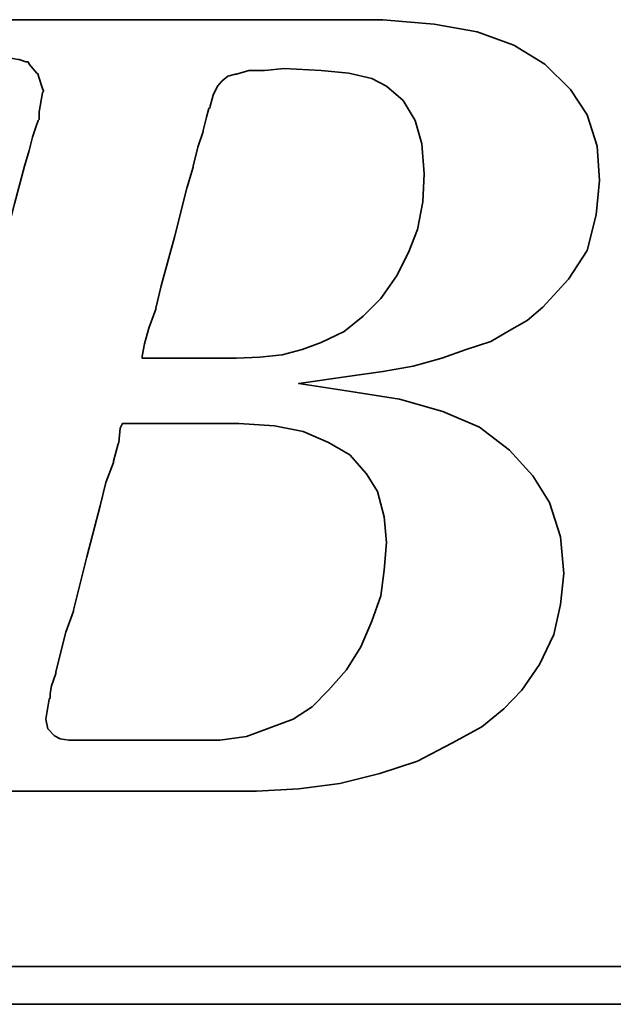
# Model space of a CAD drawing. Extents: x 29.2 to 128.2, y 42.4 to 105.2.
# Tile 30 of 48: x 109.8 to 110.6, y 74.4 to 75.7. Entities that reach past the tile are written whole.
import ezdxf

# ---------------------------------------------------------------- set-up
doc = ezdxf.new("R2010")
doc.units = 0
doc.header["$MEASUREMENT"] = 0
doc.layers.add('DIM', color=4, linetype='CONTINUOUS')
doc.layers.add('layer 1', color=7, linetype='CONTINUOUS')

# ---------------------------------------------------------------- blocks, each defined once
blk = doc.blocks.new('TBI MOTION logo(完整正式版)')
at = {"layer": 'layer 1', "color": 22, "lineweight": 35}
for points, knots in [([(-64.65375, -6.86375), (-64.65375, -6.86375), (-64.84375, -7.29625), (-64.84375, -7.29625), (-64.84375, -7.29625), (-64.84375, -7.29625), (-64.86875, -7.34375), (-64.86875, -7.34375), (-64.86875, -7.34375), (-64.86875, -7.34375), (-64.86875, -7.36875), (-64.86875, -7.36875), (-64.86875, -7.36875), (-64.86875, -7.36875), (-65.15375, -7.65375), (-65.15375, -7.65375), (-65.15375, -7.65375), (-65.15375, -7.65375), (-65.17875, -7.65375), (-65.17875, -7.65375), (-65.17875, -7.65375), (-65.17875, -7.65375), (-65.20375, -7.67875), (-65.20375, -7.67875), (-65.20375, -7.67875), (-65.20375, -7.67875), (-65.58875, -7.87125), (-65.58875, -7.87125), (-65.58875, -7.87125), (-65.58875, -7.87125), (-65.63375, -7.87125), (-65.63375, -7.87125), (-65.63375, -7.87125), (-65.63375, -7.87125), (-65.65875, -7.89375), (-65.65875, -7.89375), (-65.65875, -7.89375), (-65.65875, -7.89375), (-66.09375, -7.94375), (-66.09375, -7.94375), (-66.09375, -7.94375), (-66.09375, -7.94375), (-66.11375, -7.94375), (-66.11375, -7.94375), (-66.11375, -7.94375), (-66.11375, -7.94375), (-66.16375, -7.94375), (-66.16375, -7.94375), (-66.16375, -7.94375), (-66.16375, -7.94375), (-66.30875, -7.94375), (-66.30875, -7.94375), (-66.30875, -7.94375), (-66.30875, -7.94375), (-66.69375, -7.94375), (-66.69375, -7.94375), (-66.69375, -7.94375), (-66.69375, -7.94375), (-67.07375, -7.94375), (-67.07375, -7.94375), (-67.07375, -7.94375), (-67.07375, -7.94375), (-67.12375, -7.94375), (-67.12375, -7.94375), (-67.12375, -7.94375), (-67.12375, -7.94375), (-67.12375, -7.96625), (-67.12375, -7.96625), (-67.12375, -7.96625), (-67.12375, -7.96625), (-67.14875, -7.99125), (-67.14875, -7.99125), (-67.14875, -7.99125), (-67.14875, -7.99125), (-67.24375, -8.34875), (-67.24375, -8.34875), (-67.24375, -8.34875), (-67.24375, -8.34875), (-67.31375, -8.68625), (-67.31375, -8.68625), (-67.31375, -8.68625), (-67.31375, -8.68625), (-67.26875, -8.68625), (-67.26875, -8.68625), (-67.26875, -8.68625), (-67.26875, -8.68625), (-67.07375, -8.68625), (-67.07375, -8.68625), (-67.07375, -8.68625), (-67.07375, -8.68625), (-66.54875, -8.68625), (-66.54875, -8.68625), (-66.54875, -8.68625), (-66.54875, -8.68625), (-65.82625, -8.68625), (-65.82625, -8.68625), (-65.82625, -8.68625), (-65.82625, -8.68625), (-65.01375, -8.68625), (-65.01375, -8.68625), (-65.01375, -8.68625), (-65.01375, -8.68625), (-64.05375, -8.68625), (-64.05375, -8.68625), (-64.05375, -8.68625), (-64.05375, -8.68625), (-62.08375, -8.68625), (-62.08375, -8.68625), (-62.08375, -8.68625), (-62.08375, -8.68625), (-60.06875, -8.68625), (-60.06875, -8.68625), (-60.06875, -8.68625), (-60.06875, -8.68625), (-59.10875, -8.68625), (-59.10875, -8.68625), (-59.10875, -8.68625), (-59.10875, -8.68625), (-58.29375, -8.68625), (-58.29375, -8.68625), (-58.29375, -8.68625), (-58.29375, -8.68625), (-57.57375, -8.68625), (-57.57375, -8.68625), (-57.57375, -8.68625), (-57.57375, -8.68625), (-57.04875, -8.68625), (-57.04875, -8.68625), (-57.04875, -8.68625), (-57.04875, -8.68625), (-56.85375, -8.68625), (-56.85375, -8.68625), (-56.85375, -8.68625), (-56.85375, -8.68625), (-56.70875, -8.68625), (-56.70875, -8.68625), (-56.70875, -8.68625), (-56.70875, -8.68625), (-56.61375, -8.68625), (-56.61375, -8.68625), (-56.61375, -8.68625), (-56.61375, -8.68625), (-56.56875, -8.68625), (-56.56875, -8.68625), (-56.56875, -8.68625), (-56.56875, -8.68625), (-55.65375, -8.63875), (-55.65375, -8.63875), (-55.65375, -8.63875), (-55.65375, -8.63875), (-54.76875, -8.51875), (-54.76875, -8.51875), (-54.76875, -8.51875), (-54.76875, -8.51875), (-53.90375, -8.30375), (-53.90375, -8.30375), (-53.90375, -8.30375), (-53.90375, -8.30375), (-53.08875, -8.03875), (-53.08875, -8.03875), (-53.08875, -8.03875), (-53.08875, -8.03875), (-52.34375, -7.65375), (-52.34375, -7.65375), (-52.34375, -7.65375), (-52.34375, -7.65375), (-51.69875, -7.29625), (-51.69875, -7.29625), (-51.69875, -7.29625), (-51.69875, -7.29625), (-51.21875, -6.91125), (-51.21875, -6.91125), (-51.21875, -6.91125), (-51.21875, -6.91125), (-50.83375, -6.50375), (-50.83375, -6.50375), (-50.83375, -6.50375), (-50.83375, -6.50375), (-50.44875, -5.94875), (-50.44875, -5.94875), (-50.44875, -5.94875), (-50.44875, -5.94875), (-50.13875, -5.30375), (-50.13875, -5.30375), (-50.13875, -5.30375), (-50.13875, -5.30375), (-49.99375, -4.65375), (-49.99375, -4.65375), (-49.99375, -4.65375), (-49.99375, -4.65375), (-49.92375, -3.98375), (-49.92375, -3.98375), (-49.92375, -3.98375), (-49.92375, -3.98375), (-49.99375, -3.19374), (-49.99375, -3.19374), (-49.99375, -3.19374), (-49.99375, -3.19374), (-50.23374, -2.44874), (-50.23374, -2.44874), (-50.23374, -2.44874), (-50.23374, -2.44874), (-50.59375, -1.87374), (-50.59375, -1.87374), (-50.59375, -1.87374), (-50.59375, -1.87374), (-51.09875, -1.31874), (-51.09875, -1.31874), (-51.09875, -1.31874), (-51.09875, -1.31874), (-51.74375, -0.81875), (-51.74375, -0.81875), (-51.74375, -0.81875), (-51.74375, -0.81875), (-52.53875, -0.48125), (-52.53875, -0.48125), (-52.53875, -0.48125), (-52.53875, -0.48125), (-53.47375, -0.21875), (-53.47375, -0.21875), (-53.47375, -0.21875), (-53.47375, -0.21875), (-54.52875, -0.04874), (-54.52875, -0.04874), (-54.52875, -0.04874), (-54.52875, -0.04874), (-55.65375, 0.12125), (-55.65375, 0.12125), (-55.65375, 0.12125), (-55.65375, 0.12125), (-54.50375, 0.28624), (-54.50375, 0.28624), (-54.50375, 0.28624), (-54.50375, 0.28624), (-53.83375, 0.38124), (-53.83375, 0.38124), (-53.83375, 0.38124), (-53.83375, 0.38124), (-53.18375, 0.50125), (-53.18375, 0.50125), (-53.18375, 0.50125), (-53.18375, 0.50125), (-52.55875, 0.66874), (-52.55875, 0.66874), (-52.55875, 0.66874), (-52.55875, 0.66874), (-52.03375, 0.86124), (-52.03375, 0.86124), (-52.03375, 0.86124), (-52.03375, 0.86124), (-51.50374, 1.03124), (-51.50374, 1.03124), (-51.50374, 1.03124), (-51.50374, 1.03124), (-51.09875, 1.27125), (-51.09875, 1.27125), (-51.09875, 1.27125), (-51.09875, 1.27125), (-50.71375, 1.48624), (-50.71375, 1.48624), (-50.71375, 1.48624), (-50.71375, 1.48624), (-50.37625, 1.77625), (-50.37625, 1.77625), (-50.37625, 1.77625), (-50.37625, 1.77625), (-49.82375, 2.37625), (-49.82375, 2.37625), (-49.82375, 2.37625), (-49.82375, 2.37625), (-49.41875, 2.99625), (-49.41875, 2.99625), (-49.41875, 2.99625), (-49.41875, 2.99625), (-49.22375, 3.76625), (-49.22375, 3.76625), (-49.22375, 3.76625), (-49.22375, 3.76625), (-49.15375, 4.50874), (-49.15375, 4.50874), (-49.15375, 4.50874), (-49.15375, 4.50874), (-49.20375, 5.25125), (-49.20375, 5.25125), (-49.20375, 5.25125), (-49.20375, 5.25125), (-49.41875, 5.92625), (-49.41875, 5.92625), (-49.41875, 5.92625), (-49.41875, 5.92625), (-49.77875, 6.47625), (-49.77875, 6.47625), (-49.77875, 6.47625), (-49.77875, 6.47625), (-50.33125, 7.02624), (-50.33125, 7.02624), (-50.33125, 7.02624), (-50.33125, 7.02624), (-51.00125, 7.43625), (-51.00125, 7.43625), (-51.00125, 7.43625), (-51.00125, 7.43625), (-51.79375, 7.72625), (-51.79375, 7.72625), (-51.79375, 7.72625), (-51.79375, 7.72625), (-52.72875, 7.89124), (-52.72875, 7.89124), (-52.72875, 7.89124), (-52.72875, 7.89124), (-53.83375, 7.98625), (-53.83375, 7.98625), (-53.83375, 7.98625), (-53.83375, 7.98625), (-53.92875, 7.98625), (-53.92875, 7.98625), (-53.92875, 7.98625), (-53.92875, 7.98625), (-54.26375, 7.98625), (-54.26375, 7.98625), (-54.26375, 7.98625), (-54.26375, 7.98625), (-54.74375, 7.98625), (-54.74375, 7.98625), (-54.74375, 7.98625), (-54.74375, 7.98625), (-55.36875, 7.98625), (-55.36875, 7.98625), (-55.36875, 7.98625), (-55.36875, 7.98625), (-56.13375, 7.98625), (-56.13375, 7.98625), (-56.13375, 7.98625), (-56.13375, 7.98625), (-56.94875, 7.98625), (-56.94875, 7.98625), (-56.94875, 7.98625), (-56.94875, 7.98625), (-58.77625, 7.98625), (-58.77625, 7.98625), (-58.77625, 7.98625), (-58.77625, 7.98625), (-60.59875, 7.98625), (-60.59875, 7.98625), (-60.59875, 7.98625), (-60.59875, 7.98625), (-61.41375, 7.98625), (-61.41375, 7.98625), (-61.41375, 7.98625), (-61.41375, 7.98625), (-62.17875, 7.98625), (-62.17875, 7.98625), (-62.17875, 7.98625), (-62.17875, 7.98625), (-62.80375, 7.98625), (-62.80375, 7.98625), (-62.80375, 7.98625), (-62.80375, 7.98625), (-63.30625, 7.98625), (-63.30625, 7.98625), (-63.30625, 7.98625), (-63.30625, 7.98625), (-63.57375, 7.98625), (-63.57375, 7.98625), (-63.57375, 7.98625), (-63.57375, 7.98625), (-63.57375, 7.96375), (-63.57375, 7.96375), (-63.57375, 7.96375), (-63.57375, 7.96375), (-63.59875, 7.94125), (-63.59875, 7.94125), (-63.59875, 7.94125), (-63.59875, 7.94125), (-63.69375, 7.55625), (-63.69375, 7.55625), (-63.69375, 7.55625), (-63.69375, 7.55625), (-63.76375, 7.24624), (-63.76375, 7.24624), (-63.76375, 7.24624), (-63.76375, 7.24624), (-63.23875, 7.24624), (-63.23875, 7.24624), (-63.23875, 7.24624), (-63.23875, 7.24624), (-62.75875, 7.24624), (-62.75875, 7.24624), (-62.75875, 7.24624), (-62.75875, 7.24624), (-62.61125, 7.24624), (-62.61125, 7.24624), (-62.61125, 7.24624), (-62.61125, 7.24624), (-62.56625, 7.24624), (-62.56625, 7.24624), (-62.56625, 7.24624), (-62.56625, 7.24624), (-62.22875, 7.24624), (-62.22875, 7.24624), (-62.22875, 7.24624), (-62.22875, 7.24624), (-62.20375, 7.24624), (-62.20375, 7.24624), (-62.20375, 7.24624), (-62.20375, 7.24624), (-62.17875, 7.21875), (-62.17875, 7.21875), (-62.17875, 7.21875), (-62.17875, 7.21875), (-61.96375, 7.17125), (-61.96375, 7.17125), (-61.96375, 7.17125), (-61.96375, 7.17125), (-61.72375, 7.12624), (-61.72375, 7.12624), (-61.72375, 7.12624), (-61.72375, 7.12624), (-61.70375, 7.12624), (-61.70375, 7.12624), (-61.70375, 7.12624), (-61.70375, 7.12624), (-61.55875, 7.07624), (-61.55875, 7.07624), (-61.55875, 7.07624), (-61.55875, 7.07624), (-61.50875, 7.07624), (-61.50875, 7.07624), (-61.50875, 7.07624), (-61.50875, 7.07624), (-61.48375, 7.02624), (-61.48375, 7.02624), (-61.48375, 7.02624), (-61.48375, 7.02624), (-61.31875, 6.83375), (-61.31875, 6.83375), (-61.31875, 6.83375), (-61.31875, 6.83375), (-61.29375, 6.81125), (-61.29375, 6.81125), (-61.29375, 6.81125), (-61.29375, 6.81125), (-61.29375, 6.78625), (-61.29375, 6.78625), (-61.29375, 6.78625), (-61.29375, 6.78625), (-61.19875, 6.50124), (-61.19875, 6.50124), (-61.19875, 6.50124), (-61.19875, 6.50124), (-61.17375, 6.45124), (-61.17375, 6.45124), (-61.17375, 6.45124), (-61.17375, 6.45124), (-61.19875, 6.40625), (-61.19875, 6.40625), (-61.19875, 6.40625), (-61.19875, 6.40625), (-61.26875, 5.99624), (-61.26875, 5.99624), (-61.26875, 5.99624), (-61.26875, 5.99624), (-61.26875, 5.85125), (-61.26875, 5.85125), (-61.26875, 5.85125), (-61.26875, 5.85125), (-61.26875, 5.82625), (-61.26875, 5.82625), (-61.26875, 5.82625), (-61.26875, 5.82625), (-61.29375, 5.80625), (-61.29375, 5.80625), (-61.29375, 5.80625), (-61.29375, 5.80625), (-61.34125, 5.66125), (-61.34125, 5.66125), (-61.34125, 5.66125), (-61.34125, 5.66125), (-61.41375, 5.44625), (-61.41375, 5.44625), (-61.41375, 5.44625), (-61.41375, 5.44625), (-61.48375, 5.15625), (-61.48375, 5.15625), (-61.48375, 5.15625), (-61.48375, 5.15625), (-61.58375, 4.82124), (-61.58375, 4.82124), (-61.58375, 4.82124), (-61.58375, 4.82124), (-61.79875, 4.00375), (-61.79875, 4.00375), (-61.79875, 4.00375), (-61.79875, 4.00375), (-62.05875, 2.99625), (-62.05875, 2.99625), (-62.05875, 2.99625), (-62.05875, 2.99625), (-62.34875, 1.91625), (-62.34875, 1.91625), (-62.34875, 1.91625), (-62.34875, 1.91625), (-62.97375, -0.41124), (-62.97375, -0.41124), (-62.97375, -0.41124), (-62.97375, -0.41124), (-63.59875, -2.75875), (-63.59875, -2.75875), (-63.59875, -2.75875), (-63.59875, -2.75875), (-63.88375, -3.86374), (-63.88375, -3.86374), (-63.88375, -3.86374), (-63.88375, -3.86374), (-64.14875, -4.82374), (-64.14875, -4.82374), (-64.14875, -4.82374), (-64.14875, -4.82374), (-64.36375, -5.64125), (-64.36375, -5.64125), (-64.36375, -5.64125), (-64.36375, -5.64125), (-64.43625, -5.97625), (-64.43625, -5.97625), (-64.43625, -5.97625), (-64.43625, -5.97625), (-64.50875, -6.28625), (-64.50875, -6.28625), (-64.50875, -6.28625), (-64.50875, -6.28625), (-64.50875, -6.30875), (-64.50875, -6.30875), (-64.50875, -6.30875), (-64.50875, -6.30875), (-64.57875, -6.50375), (-64.57875, -6.50375), (-64.57875, -6.50375), (-64.57875, -6.50375), (-64.62875, -6.69625), (-64.62875, -6.69625), (-64.62875, -6.69625), (-64.62875, -6.69625), (-64.62875, -6.76875), (-64.62875, -6.76875), (-64.62875, -6.76875), (-64.62875, -6.76875), (-64.62875, -6.81375), (-64.62875, -6.81375), (-64.62875, -6.81375), (-64.62875, -6.81375), (-64.62875, -6.83875), (-64.62875, -6.83875), (-64.62875, -6.83875), (-64.62875, -6.83875), (-64.65375, -6.86375), (-64.65375, -6.86375)], [0, 0, 0, 0, 0.00719424, 0.00719424, 0.00719424, 0.00719424, 0.01438849, 0.01438849, 0.01438849, 0.01438849, 0.02158273, 0.02158273, 0.02158273, 0.02158273, 0.02877698, 0.02877698, 0.02877698, 0.02877698, 0.03597122, 0.03597122, 0.03597122, 0.03597122, 0.04316547, 0.04316547, 0.04316547, 0.04316547, 0.05035971, 0.05035971, 0.05035971, 0.05035971, 0.05755396, 0.05755396, 0.05755396, 0.05755396, 0.0647482, 0.0647482, 0.0647482, 0.0647482, 0.07194245, 0.07194245, 0.07194245, 0.07194245, 0.07913669, 0.07913669, 0.07913669, 0.07913669, 0.08633094, 0.08633094, 0.08633094, 0.08633094, 0.09352518, 0.09352518, 0.09352518, 0.09352518, 0.10071942, 0.10071942, 0.10071942, 0.10071942, 0.10791367, 0.10791367, 0.10791367, 0.10791367, 0.11510791, 0.11510791, 0.11510791, 0.11510791, 0.12230216, 0.12230216, 0.12230216, 0.12230216, 0.1294964, 0.1294964, 0.1294964, 0.1294964, 0.13669065, 0.13669065, 0.13669065, 0.13669065, 0.14388489, 0.14388489, 0.14388489, 0.14388489, 0.15107914, 0.15107914, 0.15107914, 0.15107914, 0.15827338, 0.15827338, 0.15827338, 0.15827338, 0.16546763, 0.16546763, 0.16546763, 0.16546763, 0.17266187, 0.17266187, 0.17266187, 0.17266187, 0.17985612, 0.17985612, 0.17985612, 0.17985612, 0.18705036, 0.18705036, 0.18705036, 0.18705036, 0.1942446, 0.1942446, 0.1942446, 0.1942446, 0.20143885, 0.20143885, 0.20143885, 0.20143885, 0.20863309, 0.20863309, 0.20863309, 0.20863309, 0.21582734, 0.21582734, 0.21582734, 0.21582734, 0.22302158, 0.22302158, 0.22302158, 0.22302158, 0.23021583, 0.23021583, 0.23021583, 0.23021583, 0.23741007, 0.23741007, 0.23741007, 0.23741007, 0.24460432, 0.24460432, 0.24460432, 0.24460432, 0.25179856, 0.25179856, 0.25179856, 0.25179856, 0.25899281, 0.25899281, 0.25899281, 0.25899281, 0.26618705, 0.26618705, 0.26618705, 0.26618705, 0.27338129, 0.27338129, 0.27338129, 0.27338129, 0.28057554, 0.28057554, 0.28057554, 0.28057554, 0.28776978, 0.28776978, 0.28776978, 0.28776978, 0.29496403, 0.29496403, 0.29496403, 0.29496403, 0.30215827, 0.30215827, 0.30215827, 0.30215827, 0.30935252, 0.30935252, 0.30935252, 0.30935252, 0.31654676, 0.31654676, 0.31654676, 0.31654676, 0.32374101, 0.32374101, 0.32374101, 0.32374101, 0.33093525, 0.33093525, 0.33093525, 0.33093525, 0.3381295, 0.3381295, 0.3381295, 0.3381295, 0.34532374, 0.34532374, 0.34532374, 0.34532374, 0.35251799, 0.35251799, 0.35251799, 0.35251799, 0.35971223, 0.35971223, 0.35971223, 0.35971223, 0.36690647, 0.36690647, 0.36690647, 0.36690647, 0.37410072, 0.37410072, 0.37410072, 0.37410072, 0.38129496, 0.38129496, 0.38129496, 0.38129496, 0.38848921, 0.38848921, 0.38848921, 0.38848921, 0.39568345, 0.39568345, 0.39568345, 0.39568345, 0.4028777, 0.4028777, 0.4028777, 0.4028777, 0.41007194, 0.41007194, 0.41007194, 0.41007194, 0.41726619, 0.41726619, 0.41726619, 0.41726619, 0.42446043, 0.42446043, 0.42446043, 0.42446043, 0.43165468, 0.43165468, 0.43165468, 0.43165468, 0.43884892, 0.43884892, 0.43884892, 0.43884892, 0.44604317, 0.44604317, 0.44604317, 0.44604317, 0.45323741, 0.45323741, 0.45323741, 0.45323741, 0.46043165, 0.46043165, 0.46043165, 0.46043165, 0.4676259, 0.4676259, 0.4676259, 0.4676259, 0.47482014, 0.47482014, 0.47482014, 0.47482014, 0.48201439, 0.48201439, 0.48201439, 0.48201439, 0.48920863, 0.48920863, 0.48920863, 0.48920863, 0.49640288, 0.49640288, 0.49640288, 0.49640288, 0.50359712, 0.50359712, 0.50359712, 0.50359712, 0.51079137, 0.51079137, 0.51079137, 0.51079137, 0.51798561, 0.51798561, 0.51798561, 0.51798561, 0.52517986, 0.52517986, 0.52517986, 0.52517986, 0.5323741, 0.5323741, 0.5323741, 0.5323741, 0.53956835, 0.53956835, 0.53956835, 0.53956835, 0.54676259, 0.54676259, 0.54676259, 0.54676259, 0.55395683, 0.55395683, 0.55395683, 0.55395683, 0.56115108, 0.56115108, 0.56115108, 0.56115108, 0.56834532, 0.56834532, 0.56834532, 0.56834532, 0.57553957, 0.57553957, 0.57553957, 0.57553957, 0.58273381, 0.58273381, 0.58273381, 0.58273381, 0.58992806, 0.58992806, 0.58992806, 0.58992806, 0.5971223, 0.5971223, 0.5971223, 0.5971223, 0.60431655, 0.60431655, 0.60431655, 0.60431655, 0.61151079, 0.61151079, 0.61151079, 0.61151079, 0.61870504, 0.61870504, 0.61870504, 0.61870504, 0.62589928, 0.62589928, 0.62589928, 0.62589928, 0.63309353, 0.63309353, 0.63309353, 0.63309353, 0.64028777, 0.64028777, 0.64028777, 0.64028777, 0.64748201, 0.64748201, 0.64748201, 0.64748201, 0.65467626, 0.65467626, 0.65467626, 0.65467626, 0.6618705, 0.6618705, 0.6618705, 0.6618705, 0.66906475, 0.66906475, 0.66906475, 0.66906475, 0.67625899, 0.67625899, 0.67625899, 0.67625899, 0.68345324, 0.68345324, 0.68345324, 0.68345324, 0.69064748, 0.69064748, 0.69064748, 0.69064748, 0.69784173, 0.69784173, 0.69784173, 0.69784173, 0.70503597, 0.70503597, 0.70503597, 0.70503597, 0.71223022, 0.71223022, 0.71223022, 0.71223022, 0.71942446, 0.71942446, 0.71942446, 0.71942446, 0.72661871, 0.72661871, 0.72661871, 0.72661871, 0.73381295, 0.73381295, 0.73381295, 0.73381295, 0.74100719, 0.74100719, 0.74100719, 0.74100719, 0.74820144, 0.74820144, 0.74820144, 0.74820144, 0.75539568, 0.75539568, 0.75539568, 0.75539568, 0.76258993, 0.76258993, 0.76258993, 0.76258993, 0.76978417, 0.76978417, 0.76978417, 0.76978417, 0.77697842, 0.77697842, 0.77697842, 0.77697842, 0.78417266, 0.78417266, 0.78417266, 0.78417266, 0.79136691, 0.79136691, 0.79136691, 0.79136691, 0.79856115, 0.79856115, 0.79856115, 0.79856115, 0.8057554, 0.8057554, 0.8057554, 0.8057554, 0.81294964, 0.81294964, 0.81294964, 0.81294964, 0.82014388, 0.82014388, 0.82014388, 0.82014388, 0.82733813, 0.82733813, 0.82733813, 0.82733813, 0.83453237, 0.83453237, 0.83453237, 0.83453237, 0.84172662, 0.84172662, 0.84172662, 0.84172662, 0.84892086, 0.84892086, 0.84892086, 0.84892086, 0.85611511, 0.85611511, 0.85611511, 0.85611511, 0.86330935, 0.86330935, 0.86330935, 0.86330935, 0.8705036, 0.8705036, 0.8705036, 0.8705036, 0.87769784, 0.87769784, 0.87769784, 0.87769784, 0.88489209, 0.88489209, 0.88489209, 0.88489209, 0.89208633, 0.89208633, 0.89208633, 0.89208633, 0.89928058, 0.89928058, 0.89928058, 0.89928058, 0.90647482, 0.90647482, 0.90647482, 0.90647482, 0.91366906, 0.91366906, 0.91366906, 0.91366906, 0.92086331, 0.92086331, 0.92086331, 0.92086331, 0.92805755, 0.92805755, 0.92805755, 0.92805755, 0.9352518, 0.9352518, 0.9352518, 0.9352518, 0.94244604, 0.94244604, 0.94244604, 0.94244604, 0.94964029, 0.94964029, 0.94964029, 0.94964029, 0.95683453, 0.95683453, 0.95683453, 0.95683453, 0.96402878, 0.96402878, 0.96402878, 0.96402878, 0.97122302, 0.97122302, 0.97122302, 0.97122302, 0.97841727, 0.97841727, 0.97841727, 0.97841727, 0.98561151, 0.98561151, 0.98561151, 0.98561151, 0.99280576, 0.99280576, 0.99280576, 0.99280576, 1, 1, 1, 1]), ([(-57.50375, 6.35625), (-57.50375, 6.35625), (-57.57375, 6.11625), (-57.57375, 6.11625), (-57.57375, 6.11625), (-57.57375, 6.11625), (-57.57375, 6.09125), (-57.57375, 6.09125), (-57.57375, 6.09125), (-57.57375, 6.09125), (-57.59875, 6.06625), (-57.59875, 6.06625), (-57.59875, 6.06625), (-57.59875, 6.06625), (-57.64875, 5.87625), (-57.64875, 5.87625), (-57.64875, 5.87625), (-57.64875, 5.87625), (-57.71875, 5.58875), (-57.71875, 5.58875), (-57.71875, 5.58875), (-57.71875, 5.58875), (-57.71875, 5.56625), (-57.71875, 5.56625), (-57.71875, 5.56625), (-57.71875, 5.56625), (-57.83875, 5.23125), (-57.83875, 5.23125), (-57.83875, 5.23125), (-57.83875, 5.23125), (-57.93625, 4.82124), (-57.93625, 4.82124), (-57.93625, 4.82124), (-57.93625, 4.82124), (-57.93625, 4.79624), (-57.93625, 4.79624), (-57.93625, 4.79624), (-57.93625, 4.79624), (-58.07875, 4.34125), (-58.07875, 4.34125), (-58.07875, 4.34125), (-58.07875, 4.34125), (-58.34375, 3.28625), (-58.34375, 3.28625), (-58.34375, 3.28625), (-58.34375, 3.28625), (-58.62875, 2.23124), (-58.62875, 2.23124), (-58.62875, 2.23124), (-58.62875, 2.23124), (-58.74875, 1.75125), (-58.74875, 1.75125), (-58.74875, 1.75125), (-58.74875, 1.75125), (-58.74875, 1.72625), (-58.74875, 1.72625), (-58.74875, 1.72625), (-58.74875, 1.72625), (-58.89375, 1.31625), (-58.89375, 1.31625), (-58.89375, 1.31625), (-58.89375, 1.31625), (-58.98875, 0.98124), (-58.98875, 0.98124), (-58.98875, 0.98124), (-58.98875, 0.98124), (-59.03875, 0.71625), (-59.03875, 0.71625), (-59.03875, 0.71625), (-59.03875, 0.71625), (-59.03875, 0.66874), (-59.03875, 0.66874), (-59.03875, 0.66874), (-59.03875, 0.66874), (-58.91875, 0.66874), (-58.91875, 0.66874), (-58.91875, 0.66874), (-58.91875, 0.66874), (-58.53375, 0.66874), (-58.53375, 0.66874), (-58.53375, 0.66874), (-58.53375, 0.66874), (-58.10375, 0.66874), (-58.10375, 0.66874), (-58.10375, 0.66874), (-58.10375, 0.66874), (-57.66875, 0.66874), (-57.66875, 0.66874), (-57.66875, 0.66874), (-57.66875, 0.66874), (-57.33375, 0.66874), (-57.33375, 0.66874), (-57.33375, 0.66874), (-57.33375, 0.66874), (-57.09375, 0.66874), (-57.09375, 0.66874), (-57.09375, 0.66874), (-57.09375, 0.66874), (-56.99875, 0.66874), (-56.99875, 0.66874), (-56.99875, 0.66874), (-56.99875, 0.66874), (-56.49375, 0.69374), (-56.49375, 0.69374), (-56.49375, 0.69374), (-56.49375, 0.69374), (-56.01375, 0.74374), (-56.01375, 0.74374), (-56.01375, 0.74374), (-56.01375, 0.74374), (-55.58375, 0.86124), (-55.58375, 0.86124), (-55.58375, 0.86124), (-55.58375, 0.86124), (-55.17375, 1.00624), (-55.17375, 1.00624), (-55.17375, 1.00624), (-55.17375, 1.00624), (-54.67375, 1.24625), (-54.67375, 1.24625), (-54.67375, 1.24625), (-54.67375, 1.24625), (-54.26375, 1.58124), (-54.26375, 1.58124), (-54.26375, 1.58124), (-54.26375, 1.58124), (-53.87875, 1.96374), (-53.87875, 1.96374), (-53.87875, 1.96374), (-53.87875, 1.96374), (-53.54375, 2.44625), (-53.54375, 2.44625), (-53.54375, 2.44625), (-53.54375, 2.44625), (-53.27875, 2.95125), (-53.27875, 2.95125), (-53.27875, 2.95125), (-53.27875, 2.95125), (-53.08875, 3.45124), (-53.08875, 3.45124), (-53.08875, 3.45124), (-53.08875, 3.45124), (-52.96875, 4.05124), (-52.96875, 4.05124), (-52.96875, 4.05124), (-52.96875, 4.05124), (-52.94375, 4.65125), (-52.94375, 4.65125), (-52.94375, 4.65125), (-52.94375, 4.65125), (-52.99375, 5.30125), (-52.99375, 5.30125), (-52.99375, 5.30125), (-52.99375, 5.30125), (-53.13875, 5.80625), (-53.13875, 5.80625), (-53.13875, 5.80625), (-53.13875, 5.80625), (-53.39875, 6.23625), (-53.39875, 6.23625), (-53.39875, 6.23625), (-53.39875, 6.23625), (-53.75875, 6.54875), (-53.75875, 6.54875), (-53.75875, 6.54875), (-53.75875, 6.54875), (-54.07375, 6.71625), (-54.07375, 6.71625), (-54.07375, 6.71625), (-54.07375, 6.71625), (-54.57375, 6.83375), (-54.57375, 6.83375), (-54.57375, 6.83375), (-54.57375, 6.83375), (-55.17375, 6.88625), (-55.17375, 6.88625), (-55.17375, 6.88625), (-55.17375, 6.88625), (-55.96875, 6.93125), (-55.96875, 6.93125), (-55.96875, 6.93125), (-55.96875, 6.93125), (-56.39875, 6.88625), (-56.39875, 6.88625), (-56.39875, 6.88625), (-56.39875, 6.88625), (-56.42125, 6.88625), (-56.42125, 6.88625), (-56.42125, 6.88625), (-56.42125, 6.88625), (-56.73375, 6.88625), (-56.73375, 6.88625), (-56.73375, 6.88625), (-56.73375, 6.88625), (-56.99875, 6.81125), (-56.99875, 6.81125), (-56.99875, 6.81125), (-56.99875, 6.81125), (-57.02375, 6.81125), (-57.02375, 6.81125), (-57.02375, 6.81125), (-57.02375, 6.81125), (-57.18875, 6.76625), (-57.18875, 6.76625), (-57.18875, 6.76625), (-57.18875, 6.76625), (-57.30875, 6.66625), (-57.30875, 6.66625), (-57.30875, 6.66625), (-57.30875, 6.66625), (-57.40875, 6.54875), (-57.40875, 6.54875), (-57.40875, 6.54875), (-57.40875, 6.54875), (-57.50375, 6.35625), (-57.50375, 6.35625)], [0, 0, 0, 0, 0.01851852, 0.01851852, 0.01851852, 0.01851852, 0.03703704, 0.03703704, 0.03703704, 0.03703704, 0.05555556, 0.05555556, 0.05555556, 0.05555556, 0.07407407, 0.07407407, 0.07407407, 0.07407407, 0.09259259, 0.09259259, 0.09259259, 0.09259259, 0.11111111, 0.11111111, 0.11111111, 0.11111111, 0.12962963, 0.12962963, 0.12962963, 0.12962963, 0.14814815, 0.14814815, 0.14814815, 0.14814815, 0.16666667, 0.16666667, 0.16666667, 0.16666667, 0.18518519, 0.18518519, 0.18518519, 0.18518519, 0.2037037, 0.2037037, 0.2037037, 0.2037037, 0.22222222, 0.22222222, 0.22222222, 0.22222222, 0.24074074, 0.24074074, 0.24074074, 0.24074074, 0.25925926, 0.25925926, 0.25925926, 0.25925926, 0.27777778, 0.27777778, 0.27777778, 0.27777778, 0.2962963, 0.2962963, 0.2962963, 0.2962963, 0.31481481, 0.31481481, 0.31481481, 0.31481481, 0.33333333, 0.33333333, 0.33333333, 0.33333333, 0.35185185, 0.35185185, 0.35185185, 0.35185185, 0.37037037, 0.37037037, 0.37037037, 0.37037037, 0.38888889, 0.38888889, 0.38888889, 0.38888889, 0.40740741, 0.40740741, 0.40740741, 0.40740741, 0.42592593, 0.42592593, 0.42592593, 0.42592593, 0.44444444, 0.44444444, 0.44444444, 0.44444444, 0.46296296, 0.46296296, 0.46296296, 0.46296296, 0.48148148, 0.48148148, 0.48148148, 0.48148148, 0.5, 0.5, 0.5, 0.5, 0.51851852, 0.51851852, 0.51851852, 0.51851852, 0.53703704, 0.53703704, 0.53703704, 0.53703704, 0.55555556, 0.55555556, 0.55555556, 0.55555556, 0.57407407, 0.57407407, 0.57407407, 0.57407407, 0.59259259, 0.59259259, 0.59259259, 0.59259259, 0.61111111, 0.61111111, 0.61111111, 0.61111111, 0.62962963, 0.62962963, 0.62962963, 0.62962963, 0.64814815, 0.64814815, 0.64814815, 0.64814815, 0.66666667, 0.66666667, 0.66666667, 0.66666667, 0.68518519, 0.68518519, 0.68518519, 0.68518519, 0.7037037, 0.7037037, 0.7037037, 0.7037037, 0.72222222, 0.72222222, 0.72222222, 0.72222222, 0.74074074, 0.74074074, 0.74074074, 0.74074074, 0.75925926, 0.75925926, 0.75925926, 0.75925926, 0.77777778, 0.77777778, 0.77777778, 0.77777778, 0.7962963, 0.7962963, 0.7962963, 0.7962963, 0.81481481, 0.81481481, 0.81481481, 0.81481481, 0.83333333, 0.83333333, 0.83333333, 0.83333333, 0.85185185, 0.85185185, 0.85185185, 0.85185185, 0.87037037, 0.87037037, 0.87037037, 0.87037037, 0.88888889, 0.88888889, 0.88888889, 0.88888889, 0.90740741, 0.90740741, 0.90740741, 0.90740741, 0.92592593, 0.92592593, 0.92592593, 0.92592593, 0.94444444, 0.94444444, 0.94444444, 0.94444444, 0.96296296, 0.96296296, 0.96296296, 0.96296296, 0.98148148, 0.98148148, 0.98148148, 0.98148148, 1, 1, 1, 1]), ([(-61.03125, -6.57375), (-61.03125, -6.57375), (-61.03125, -6.67125), (-61.03125, -6.67125), (-61.03125, -6.67125), (-61.03125, -6.67125), (-61.05375, -6.69625), (-61.05375, -6.69625), (-61.05375, -6.69625), (-61.05375, -6.69625), (-61.12375, -7.12875), (-61.12375, -7.12875), (-61.12375, -7.12875), (-61.12375, -7.12875), (-61.07875, -7.34375), (-61.07875, -7.34375), (-61.07875, -7.34375), (-61.07875, -7.34375), (-60.93375, -7.48875), (-60.93375, -7.48875), (-60.93375, -7.48875), (-60.93375, -7.48875), (-60.81375, -7.55625), (-60.81375, -7.55625), (-60.81375, -7.55625), (-60.81375, -7.55625), (-60.62375, -7.58375), (-60.62375, -7.58375), (-60.62375, -7.58375), (-60.62375, -7.58375), (-60.30875, -7.58375), (-60.30875, -7.58375), (-60.30875, -7.58375), (-60.30875, -7.58375), (-59.97375, -7.58375), (-59.97375, -7.58375), (-59.97375, -7.58375), (-59.97375, -7.58375), (-59.87875, -7.58375), (-59.87875, -7.58375), (-59.87875, -7.58375), (-59.87875, -7.58375), (-59.63625, -7.58375), (-59.63625, -7.58375), (-59.63625, -7.58375), (-59.63625, -7.58375), (-58.96875, -7.58375), (-58.96875, -7.58375), (-58.96875, -7.58375), (-58.96875, -7.58375), (-58.29375, -7.58375), (-58.29375, -7.58375), (-58.29375, -7.58375), (-58.29375, -7.58375), (-58.05375, -7.58375), (-58.05375, -7.58375), (-58.05375, -7.58375), (-58.05375, -7.58375), (-57.98375, -7.58375), (-57.98375, -7.58375), (-57.98375, -7.58375), (-57.98375, -7.58375), (-57.35875, -7.58375), (-57.35875, -7.58375), (-57.35875, -7.58375), (-57.35875, -7.58375), (-56.78375, -7.50875), (-56.78375, -7.50875), (-56.78375, -7.50875), (-56.78375, -7.50875), (-56.27875, -7.31875), (-56.27875, -7.31875), (-56.27875, -7.31875), (-56.27875, -7.31875), (-55.77375, -7.12875), (-55.77375, -7.12875), (-55.77375, -7.12875), (-55.77375, -7.12875), (-55.36875, -6.86375), (-55.36875, -6.86375), (-55.36875, -6.86375), (-55.36875, -6.86375), (-55.00875, -6.50375), (-55.00875, -6.50375), (-55.00875, -6.50375), (-55.00875, -6.50375), (-54.62375, -6.06875), (-54.62375, -6.06875), (-54.62375, -6.06875), (-54.62375, -6.06875), (-54.31375, -5.56875), (-54.31375, -5.56875), (-54.31375, -5.56875), (-54.31375, -5.56875), (-54.07375, -5.01625), (-54.07375, -5.01625), (-54.07375, -5.01625), (-54.07375, -5.01625), (-53.87875, -4.46374), (-53.87875, -4.46374), (-53.87875, -4.46374), (-53.87875, -4.46374), (-53.80875, -3.91375), (-53.80875, -3.91375), (-53.80875, -3.91375), (-53.80875, -3.91375), (-53.75875, -3.31375), (-53.75875, -3.31375), (-53.75875, -3.31375), (-53.75875, -3.31375), (-53.80875, -2.75875), (-53.80875, -2.75875), (-53.80875, -2.75875), (-53.80875, -2.75875), (-53.95375, -2.20875), (-53.95375, -2.20875), (-53.95375, -2.20875), (-53.95375, -2.20875), (-54.19375, -1.82625), (-54.19375, -1.82625), (-54.19375, -1.82625), (-54.19375, -1.82625), (-54.55375, -1.41875), (-54.55375, -1.41875), (-54.55375, -1.41875), (-54.55375, -1.41875), (-55.00875, -1.15125), (-55.00875, -1.15125), (-55.00875, -1.15125), (-55.00875, -1.15125), (-55.56125, -0.91375), (-55.56125, -0.91375), (-55.56125, -0.91375), (-55.56125, -0.91375), (-56.18125, -0.79375), (-56.18125, -0.79375), (-56.18125, -0.79375), (-56.18125, -0.79375), (-56.94875, -0.74374), (-56.94875, -0.74374), (-56.94875, -0.74374), (-56.94875, -0.74374), (-56.99875, -0.74374), (-56.99875, -0.74374), (-56.99875, -0.74374), (-56.99875, -0.74374), (-57.09375, -0.74374), (-57.09375, -0.74374), (-57.09375, -0.74374), (-57.09375, -0.74374), (-57.38375, -0.74374), (-57.38375, -0.74374), (-57.38375, -0.74374), (-57.38375, -0.74374), (-57.76875, -0.74374), (-57.76875, -0.74374), (-57.76875, -0.74374), (-57.76875, -0.74374), (-58.24625, -0.74374), (-58.24625, -0.74374), (-58.24625, -0.74374), (-58.24625, -0.74374), (-58.72875, -0.74374), (-58.72875, -0.74374), (-58.72875, -0.74374), (-58.72875, -0.74374), (-59.20875, -0.74374), (-59.20875, -0.74374), (-59.20875, -0.74374), (-59.20875, -0.74374), (-59.46875, -0.74374), (-59.46875, -0.74374), (-59.46875, -0.74374), (-59.46875, -0.74374), (-59.51625, -0.83875), (-59.51625, -0.83875), (-59.51625, -0.83875), (-59.51625, -0.83875), (-59.54375, -1.15125), (-59.54375, -1.15125), (-59.54375, -1.15125), (-59.54375, -1.15125), (-59.56375, -1.17874), (-59.56375, -1.17874), (-59.56375, -1.17874), (-59.56375, -1.17874), (-59.66375, -1.55875), (-59.66375, -1.55875), (-59.66375, -1.55875), (-59.66375, -1.55875), (-59.66375, -1.58375), (-59.66375, -1.58375), (-59.66375, -1.58375), (-59.66375, -1.58375), (-59.82875, -2.01874), (-59.82875, -2.01874), (-59.82875, -2.01874), (-59.82875, -2.01874), (-59.94875, -2.52125), (-59.94875, -2.52125), (-59.94875, -2.52125), (-59.94875, -2.52125), (-60.23875, -3.62375), (-60.23875, -3.62375), (-60.23875, -3.62375), (-60.23875, -3.62375), (-60.52375, -4.77624), (-60.52375, -4.77624), (-60.52375, -4.77624), (-60.52375, -4.77624), (-60.52375, -4.79874), (-60.52375, -4.79874), (-60.52375, -4.79874), (-60.52375, -4.79874), (-60.69125, -5.25375), (-60.69125, -5.25375), (-60.69125, -5.25375), (-60.69125, -5.25375), (-60.81375, -5.73625), (-60.81375, -5.73625), (-60.81375, -5.73625), (-60.81375, -5.73625), (-60.90875, -6.11875), (-60.90875, -6.11875), (-60.90875, -6.11875), (-60.90875, -6.11875), (-60.90875, -6.14375), (-60.90875, -6.14375), (-60.90875, -6.14375), (-60.90875, -6.14375), (-61.00375, -6.40875), (-61.00375, -6.40875), (-61.00375, -6.40875), (-61.00375, -6.40875), (-61.03125, -6.57375), (-61.03125, -6.57375)], [0, 0, 0, 0, 0.01694915, 0.01694915, 0.01694915, 0.01694915, 0.03389831, 0.03389831, 0.03389831, 0.03389831, 0.05084746, 0.05084746, 0.05084746, 0.05084746, 0.06779661, 0.06779661, 0.06779661, 0.06779661, 0.08474576, 0.08474576, 0.08474576, 0.08474576, 0.10169492, 0.10169492, 0.10169492, 0.10169492, 0.11864407, 0.11864407, 0.11864407, 0.11864407, 0.13559322, 0.13559322, 0.13559322, 0.13559322, 0.15254237, 0.15254237, 0.15254237, 0.15254237, 0.16949153, 0.16949153, 0.16949153, 0.16949153, 0.18644068, 0.18644068, 0.18644068, 0.18644068, 0.20338983, 0.20338983, 0.20338983, 0.20338983, 0.22033898, 0.22033898, 0.22033898, 0.22033898, 0.23728814, 0.23728814, 0.23728814, 0.23728814, 0.25423729, 0.25423729, 0.25423729, 0.25423729, 0.27118644, 0.27118644, 0.27118644, 0.27118644, 0.28813559, 0.28813559, 0.28813559, 0.28813559, 0.30508475, 0.30508475, 0.30508475, 0.30508475, 0.3220339, 0.3220339, 0.3220339, 0.3220339, 0.33898305, 0.33898305, 0.33898305, 0.33898305, 0.3559322, 0.3559322, 0.3559322, 0.3559322, 0.37288136, 0.37288136, 0.37288136, 0.37288136, 0.38983051, 0.38983051, 0.38983051, 0.38983051, 0.40677966, 0.40677966, 0.40677966, 0.40677966, 0.42372881, 0.42372881, 0.42372881, 0.42372881, 0.44067797, 0.44067797, 0.44067797, 0.44067797, 0.45762712, 0.45762712, 0.45762712, 0.45762712, 0.47457627, 0.47457627, 0.47457627, 0.47457627, 0.49152542, 0.49152542, 0.49152542, 0.49152542, 0.50847458, 0.50847458, 0.50847458, 0.50847458, 0.52542373, 0.52542373, 0.52542373, 0.52542373, 0.54237288, 0.54237288, 0.54237288, 0.54237288, 0.55932203, 0.55932203, 0.55932203, 0.55932203, 0.57627119, 0.57627119, 0.57627119, 0.57627119, 0.59322034, 0.59322034, 0.59322034, 0.59322034, 0.61016949, 0.61016949, 0.61016949, 0.61016949, 0.62711864, 0.62711864, 0.62711864, 0.62711864, 0.6440678, 0.6440678, 0.6440678, 0.6440678, 0.66101695, 0.66101695, 0.66101695, 0.66101695, 0.6779661, 0.6779661, 0.6779661, 0.6779661, 0.69491525, 0.69491525, 0.69491525, 0.69491525, 0.71186441, 0.71186441, 0.71186441, 0.71186441, 0.72881356, 0.72881356, 0.72881356, 0.72881356, 0.74576271, 0.74576271, 0.74576271, 0.74576271, 0.76271186, 0.76271186, 0.76271186, 0.76271186, 0.77966102, 0.77966102, 0.77966102, 0.77966102, 0.79661017, 0.79661017, 0.79661017, 0.79661017, 0.81355932, 0.81355932, 0.81355932, 0.81355932, 0.83050847, 0.83050847, 0.83050847, 0.83050847, 0.84745763, 0.84745763, 0.84745763, 0.84745763, 0.86440678, 0.86440678, 0.86440678, 0.86440678, 0.88135593, 0.88135593, 0.88135593, 0.88135593, 0.89830508, 0.89830508, 0.89830508, 0.89830508, 0.91525424, 0.91525424, 0.91525424, 0.91525424, 0.93220339, 0.93220339, 0.93220339, 0.93220339, 0.94915254, 0.94915254, 0.94915254, 0.94915254, 0.96610169, 0.96610169, 0.96610169, 0.96610169, 0.98305085, 0.98305085, 0.98305085, 0.98305085, 1, 1, 1, 1]), ([(75.90875, -9.47875), (75.90875, -9.47875), (75.90875, -12.28625), (75.90875, -12.28625), (75.90875, -12.28625), (75.90875, -12.28625), (75.90875, -12.47875), (75.90875, -12.47875), (75.90875, -12.47875), (75.90875, -12.47875), (75.71625, -12.47875), (75.71625, -12.47875), (75.71625, -12.47875), (75.71625, -12.47875), (-88.32875, -12.47875), (-88.32875, -12.47875), (-88.32875, -12.47875), (-88.32875, -12.47875), (-88.32875, -13.29375), (-88.32875, -13.29375), (-88.32875, -13.29375), (-88.32875, -13.29375), (82.89125, -13.29375), (82.89125, -13.29375), (82.89125, -13.29375), (82.89125, -13.29375), (75.90875, -9.47875), (75.90875, -9.47875)], [0, 0, 0, 0, 0.14285714, 0.14285714, 0.14285714, 0.14285714, 0.28571429, 0.28571429, 0.28571429, 0.28571429, 0.42857143, 0.42857143, 0.42857143, 0.42857143, 0.57142857, 0.57142857, 0.57142857, 0.57142857, 0.71428571, 0.71428571, 0.71428571, 0.71428571, 0.85714286, 0.85714286, 0.85714286, 0.85714286, 1, 1, 1, 1])]:
    blk.add_open_spline(points, degree=3, knots=knots, dxfattribs=at)

msp = doc.modelspace()

# ---------------------------------------------------------------- block references
at = {"layer": 'DIM', "color": 7, "xscale": 0.0622559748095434, "yscale": 0.0622559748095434, "zscale": 0.0622559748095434}
msp.add_blockref('TBI MOTION logo(完整正式版)', (113.602, 75.1962), dxfattribs=at)

doc.saveas('drawing.dxf')
